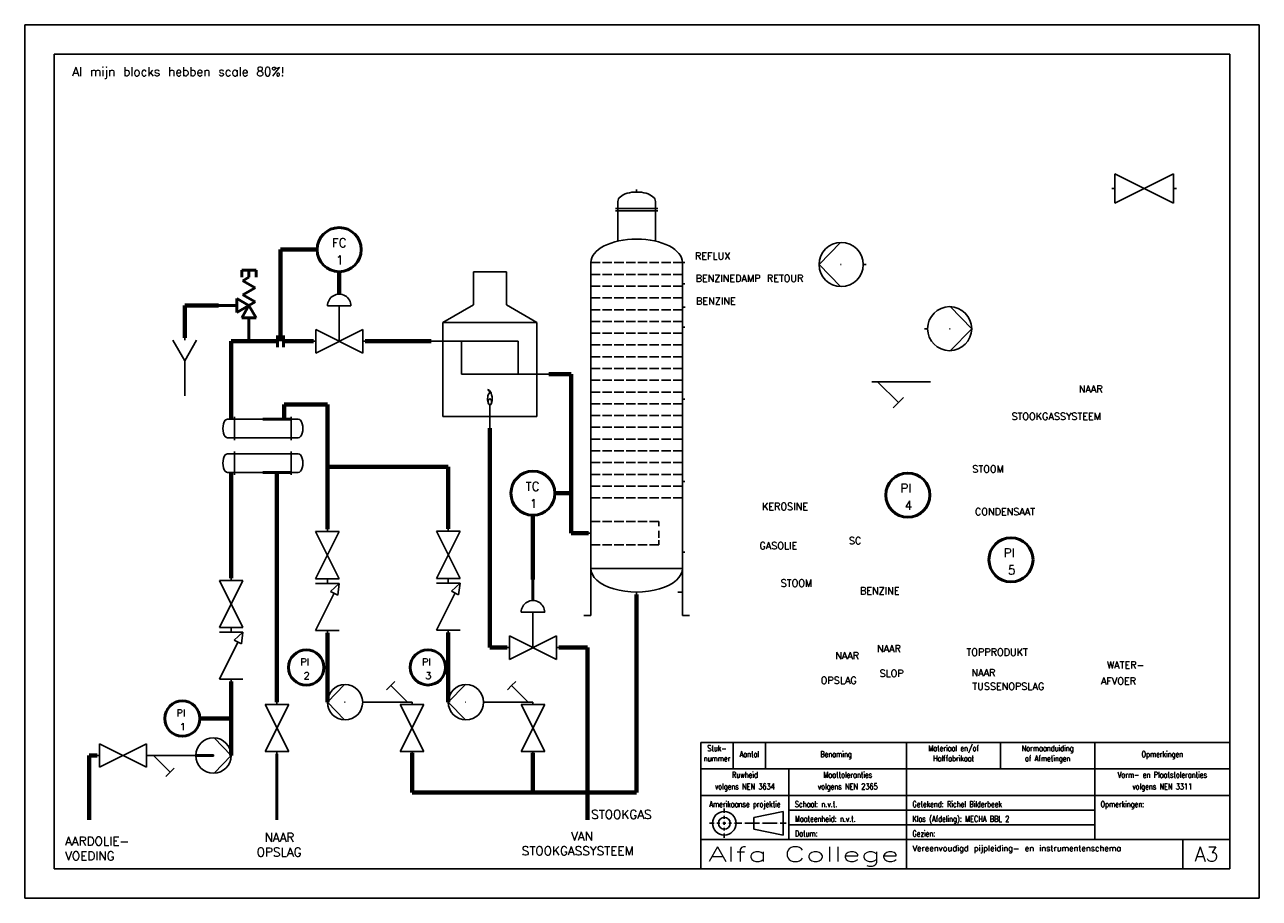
# Model space of a CAD drawing. Extents: x 0 to 420, y 0 to 297.
import ezdxf
from ezdxf.enums import TextEntityAlignment as Align

# ---------------------------------------------------------------- set-up
doc = ezdxf.new("R2010")
doc.units = 0
doc.header["$MEASUREMENT"] = 0
doc.layers.get('0').update_dxf_attribs({"linetype": 'CONTINUOUS'})
for name, color, linetype in [('KADER25', 3, 'CONTINUOUS'), ('KADER50', 7, 'CONTINUOUS'), ('KADER70', 5, 'CONTINUOUS'), ('T25', 3, 'CONTINUOUS'), ('T70', 5, 'CONTINUOUS')]:
    doc.layers.add(name, color=color, linetype=linetype)
for name, color, linetype, lineweight in [('Omtrekslijn', 7, 'CONTINUOUS', 50), ('Proceslijn', 5, 'CONTINUOUS', 70), ('Tekst', 3, 'CONTINUOUS', 35)]:
    doc.layers.add(name, color=color, linetype=linetype, lineweight=lineweight)
doc.styles.add('KADER1', font='SIMPLEX.SHX', dxfattribs={"height": 5})
doc.styles.add('KADER2', font='SIMPLEX.shx', dxfattribs={"width": 0.7, "height": 2})
doc.styles.get("Standard").update_dxf_attribs({"font": 'TXT.shx', "height": 3})

# ---------------------------------------------------------------- blocks, each defined once
blk = doc.blocks.new('04_NenPomp')
at = {"layer": 'KADER25', "color": 0}
for p, q in [((15, 0), (7.74, 7.5)), ((0, 0), (-1, 0)), ((7.5, 0), (7.74, 0)), ((7.74, 0), (7.5, 0)), ((7.5, 0), (7.5, 0)), ((7.5, 0), (7.5, 0)), ((7.74, -7.5), (15, 0)), ((15, 0), (15, 0))]:
    blk.add_line(p, q, dxfattribs=at)
blk.add_circle((7.5, 0), 7.5, dxfattribs=at)
blk = doc.blocks.new('04_NenWarmtewisselaar')
at = {"layer": 'KADER25', "color": 0}
for p, q in [((-12, 8), (-15, 8)), ((-12, 8), (-12, 9)), ((12, 8), (-12, 8)), ((-12, 8), (-12, 0)), ((12, 8), (12, 9)), ((12, 0), (12, 8)), ((12, 8), (15, 8)), ((-12, 0), (-15, 0)), ((-12, 0), (12, 0)), ((-12, 0), (-12, -1)), ((12, 0), (12, 0)), ((12, 0), (15, 0)), ((12, 0), (12, -1))]:
    blk.add_line(p, q, dxfattribs=at)
for centre, major_axis in [((-15, 4), (0, 4)), ((15, 4), (0, -4))]:
    blk.add_ellipse(centre, major_axis=major_axis, ratio=0.5, start_param=0, end_param=3.141593, dxfattribs=at)
blk = doc.blocks.new('04_NenFornuis')
at = {"layer": 'KADER25', "color": 0}
for p, q in [((-7.01, 47.5), (-7.01, 61.5)), ((7.01, 61.5), (-7.01, 61.5)), ((7.01, 47.5), (7.01, 61.5)), ((-20, 40), (-7.01, 47.5)), ((20, 40), (7.01, 47.5)), ((-20, 0), (-20, 40)), ((-20, 40), (20, 40)), ((20, 40), (20, 0)), ((-20, 32), (-25, 32)), ((-20, 32), (12, 32)), ((-12, 18), (-12, 32)), ((12, 32), (12, 18)), ((12, 18), (-12, 18)), ((12, 18), (20, 18)), ((20, 18), (25, 18)), ((20, 0), (-20, 0)), ((0, 0), (0, 5)), ((0, 0), (0, -5))]:
    blk.add_line(p, q, dxfattribs=at)
for centre, major_axis, ratio, start_param, end_param in [((-0.49, 8.22), (0.49, -3.22), 0.442287, 0, 3.141593), ((-0.49, 9.47), (-0.49, 1.97), 0.356881, 4.885896, 6.283185), ((0, 7.5), (0, -2.5), 0.395368, 3.027106, 6.283185)]:
    blk.add_ellipse(centre, major_axis=major_axis, ratio=ratio, start_param=start_param, end_param=end_param, dxfattribs=at)
blk.add_ellipse((0, 6.25), major_axis=(0, -1.25), ratio=0.59927, dxfattribs=at)
blk = doc.blocks.new('04_Klep')
at = {"layer": 'KADER25', "color": 0}
for p, q in [((1, 5), (1, 0)), ((1, -5), (21, 5)), ((21, -5), (1, 5)), ((21, 0), (21, 5)), ((1, 0), (0, 0)), ((1, 0), (1, -5)), ((22, 0), (21, 0)), ((21, 0), (21, -5))]:
    blk.add_line(p, q, dxfattribs=at)
blk = doc.blocks.new('04_Y_filter')
at = {"layer": 'KADER25', "color": 0}
for p, q in [((1, 0), (-1, 0)), ((19, 0), (1, 0)), ((1, 0), (8.07, -7.07)), ((8.07, -7.07), (6.3, -8.84)), ((8.07, -7.07), (9.84, -5.3))]:
    blk.add_line(p, q, dxfattribs=at)
blk = doc.blocks.new('04_KlepMetRegelaar')
at = {"layer": 'KADER25', "color": 0}
for p, q in [((11, 15), (6, 15)), ((11, 0), (11, 15)), ((11, 15), (16, 15)), ((1, 0), (0, 0)), ((1, 5), (1, 0)), ((1, -5), (21, 5)), ((21, -5), (1, 5)), ((1, 0), (1, -5)), ((21, 0), (21, 5)), ((22, 0), (21, 0)), ((21, 0), (21, -5))]:
    blk.add_line(p, q, dxfattribs=at)
blk.add_ellipse((11, 15), major_axis=(5, 0), ratio=1, start_param=0, end_param=3.141593, dxfattribs=at)
blk = doc.blocks.new('04_Terugslagklep')
at = {"layer": 'KADER25', "color": 0}
for p, q in [((1, 0), (0, 0)), ((1, 5), (1, 0)), ((16.8, -2.9), (1, 5)), ((1, 0), (1, -5)), ((21, 0), (21, 5)), ((22, 0), (21, 0)), ((21, 0), (21, -5)), ((17.59, -1.34), (16.04, -4.39)), ((21, -5), (16.04, -4.39)), ((21, -5), (17.59, -1.34))]:
    blk.add_line(p, q, dxfattribs=at)
blk = doc.blocks.new('04_Funnel')
at = {"layer": 'KADER25', "color": 0}
for p, q in [((0, -1), (0, 0)), ((0, -9.66), (-5, -1)), ((0, -9.66), (5, -1)), ((0, -9.66), (0, -24.66))]:
    blk.add_line(p, q, dxfattribs=at)
blk = doc.blocks.new('04_Kolom')
at = {"layer": 'KADER25', "color": 0}
for p, q in [((0, 170), (0, 171)), ((-8, 163), (-9, 163)), ((-8, 166), (-8, 149.12)), ((-8, 166), (-8, 163)), ((-8, 163), (8, 163)), ((-8, 163), (-8, 162)), ((8, 166), (8, 149.12)), ((8, 163), (9, 163)), ((-8, 162), (-9, 162)), ((-8, 162), (8, 162)), ((8, 162), (9, 162)), ((-19.5, 10), (-19.5, 140)), ((-19.5, 140), (-15.5, 140)), ((-14.5, 140), (-10.5, 140)), ((-9.5, 140), (-5.5, 140)), ((-4.5, 140), (-0.5, 140)), ((0.5, 140), (4.5, 140)), ((5.5, 140), (9.5, 140)), ((10.5, 140), (14.5, 140)), ((15.5, 140), (19.5, 140)), ((19.5, 10), (19.5, 140)), ((19.5, 140), (20.5, 140)), ((-19.5, 135), (-15.5, 135)), ((-14.5, 135), (-10.5, 135)), ((-9.5, 135), (-5.5, 135)), ((-4.5, 135), (-0.5, 135)), ((0.5, 135), (4.5, 135)), ((5.5, 135), (9.5, 135)), ((10.5, 135), (14.5, 135)), ((15.5, 135), (19.5, 135)), ((-19.5, 130), (-15.5, 130)), ((-14.5, 130), (-10.5, 130)), ((-9.5, 130), (-5.5, 130)), ((-4.5, 130), (-0.5, 130)), ((0.5, 130), (4.5, 130)), ((5.5, 130), (9.5, 130)), ((10.5, 130), (14.5, 130)), ((15.5, 130), (19.5, 130)), ((19.5, 130), (19.5, 131)), ((19.5, 131), (20.5, 131)), ((-19.5, 125), (-15.5, 125)), ((-14.5, 125), (-10.5, 125)), ((-9.5, 125), (-5.5, 125)), ((-4.5, 125), (-0.5, 125)), ((0.5, 125), (4.5, 125)), ((5.5, 125), (9.5, 125)), ((10.5, 125), (14.5, 125)), ((15.5, 125), (19.5, 125)), ((19.5, 120), (19.57, 121)), ((19.57, 121), (20.57, 121)), ((-19.5, 120), (-15.5, 120)), ((-14.5, 120), (-10.5, 120)), ((-9.5, 120), (-5.5, 120)), ((-4.5, 120), (-0.5, 120)), ((0.5, 120), (4.5, 120)), ((5.5, 120), (9.5, 120)), ((10.5, 120), (14.5, 120)), ((15.5, 120), (19.5, 120)), ((-19.5, 115), (-15.5, 115)), ((-14.5, 115), (-10.5, 115)), ((-9.5, 115), (-5.5, 115)), ((-4.5, 115), (-0.5, 115)), ((0.5, 115), (4.5, 115)), ((5.5, 115), (9.5, 115)), ((10.5, 115), (14.5, 115)), ((15.5, 115), (19.5, 115)), ((19.5, 110), (19.5, 112.5)), ((19.5, 112.5), (20.5, 112.5)), ((-19.5, 110), (-15.5, 110)), ((-19.5, 105), (-15.5, 105)), ((-14.5, 110), (-10.5, 110)), ((-14.5, 105), (-10.5, 105)), ((-9.5, 110), (-5.5, 110)), ((-9.5, 105), (-5.5, 105)), ((-4.5, 110), (-0.5, 110)), ((-4.5, 105), (-0.5, 105)), ((0.5, 110), (4.5, 110)), ((0.5, 105), (4.5, 105)), ((5.5, 110), (9.5, 110)), ((5.5, 105), (9.5, 105)), ((10.5, 110), (14.5, 110)), ((10.5, 105), (14.5, 105)), ((15.5, 110), (19.5, 110)), ((15.5, 105), (19.5, 105)), ((-19.5, 100), (-15.5, 100)), ((-14.5, 100), (-10.5, 100)), ((-9.5, 100), (-5.5, 100)), ((-4.5, 100), (-0.5, 100)), ((0.5, 100), (4.5, 100)), ((5.5, 100), (9.5, 100)), ((10.5, 100), (14.5, 100)), ((15.5, 100), (19.5, 100)), ((-19.5, 95), (-15.5, 95)), ((-14.5, 95), (-10.5, 95)), ((-9.5, 95), (-5.5, 95)), ((-4.5, 95), (-0.5, 95)), ((0.5, 95), (4.5, 95)), ((5.5, 95), (9.5, 95)), ((10.5, 95), (14.5, 95)), ((15.5, 95), (19.5, 95)), ((-19.5, 90), (-15.5, 90)), ((-14.5, 90), (-10.5, 90)), ((-9.5, 90), (-5.5, 90)), ((-4.5, 90), (-0.5, 90)), ((0.5, 90), (4.5, 90)), ((5.5, 90), (9.5, 90)), ((10.5, 90), (14.5, 90)), ((15.5, 90), (19.5, 90)), ((-19.5, 85), (-15.5, 85)), ((-14.5, 85), (-10.5, 85)), ((-9.5, 85), (-5.5, 85)), ((-4.5, 85), (-0.5, 85)), ((0.5, 85), (4.5, 85)), ((5.5, 85), (9.5, 85)), ((10.5, 85), (14.5, 85)), ((15.5, 85), (19.5, 85)), ((-19.5, 80), (-15.5, 80)), ((-14.5, 80), (-10.5, 80)), ((-9.5, 80), (-5.5, 80)), ((-4.5, 80), (-0.5, 80)), ((0.5, 80), (4.5, 80)), ((5.5, 80), (9.5, 80)), ((10.5, 80), (14.5, 80)), ((15.5, 80), (19.5, 80)), ((19.5, 80), (19.5, 82)), ((19.5, 82), (20.5, 82)), ((-19.5, 75), (-15.5, 75)), ((-14.5, 75), (-10.5, 75)), ((-9.5, 75), (-5.5, 75)), ((-4.5, 75), (-0.5, 75)), ((0.5, 75), (4.5, 75)), ((5.5, 75), (9.5, 75)), ((10.5, 75), (14.5, 75)), ((15.5, 75), (19.5, 75)), ((-19.5, 70), (-15.5, 70)), ((-14.5, 70), (-10.5, 70)), ((-9.5, 70), (-5.5, 70)), ((-4.5, 70), (-0.5, 70)), ((0.5, 70), (4.5, 70)), ((5.5, 70), (9.5, 70)), ((10.5, 70), (14.5, 70)), ((15.5, 70), (19.5, 70)), ((-19.5, 65), (-15.5, 65)), ((-14.5, 65), (-10.5, 65)), ((-9.5, 65), (-5.5, 65)), ((-4.5, 65), (-0.5, 65)), ((0.5, 65), (4.5, 65)), ((5.5, 65), (9.5, 65)), ((10.5, 65), (14.5, 65)), ((15.5, 65), (19.5, 65)), ((-19.5, 60), (-15.5, 60)), ((-14.5, 60), (-10.5, 60)), ((-9.5, 60), (-5.5, 60)), ((-4.5, 60), (-0.5, 60)), ((0.5, 60), (4.5, 60)), ((5.5, 60), (9.5, 60)), ((10.5, 60), (14.5, 60)), ((15.5, 60), (19.5, 60)), ((-19.5, 55), (-15.5, 55)), ((-14.5, 55), (-10.5, 55)), ((-9.5, 55), (-5.5, 55)), ((-4.5, 55), (-0.5, 55)), ((0.5, 55), (4.5, 55)), ((5.5, 55), (9.5, 55)), ((10.5, 55), (14.5, 55)), ((15.5, 55), (19.5, 55)), ((-19.5, 50), (-15.5, 50)), ((-14.5, 50), (-10.5, 50)), ((-9.5, 50), (-5.5, 50)), ((-4.5, 50), (-0.5, 50)), ((0.5, 50), (4.5, 50)), ((5.5, 50), (9.5, 50)), ((10.5, 50), (14.5, 50)), ((15.5, 50), (19.5, 50)), ((-19.5, 45), (-15.5, 45)), ((-14.5, 45), (-10.5, 45)), ((-9.5, 45), (-5.5, 45)), ((-4.5, 45), (-0.5, 45)), ((0.5, 45), (4.5, 45)), ((5.5, 45), (9.5, 45)), ((10.5, 45), (14.5, 45)), ((15.5, 45), (19.5, 45)), ((19.5, 45), (19.5, 47)), ((19.5, 47), (20.5, 47)), ((-19.5, 40), (-15.5, 40)), ((-19.5, 40), (-19.5, 25)), ((-14.5, 40), (-10.5, 40)), ((-9.5, 40), (-5.5, 40)), ((-4.5, 40), (-0.5, 40)), ((0.5, 40), (4.5, 40)), ((5.5, 40), (9.5, 40)), ((10.5, 40), (14.5, 40)), ((15.5, 40), (19.5, 40)), ((-19.5, 25), (-19.5, 30)), ((-19.5, 30), (-15.5, 30)), ((-14.5, 30), (-10.5, 30)), ((-9.5, 30), (-5.5, 30)), ((-4.5, 30), (-0.5, 30)), ((0.5, 30), (4.5, 30)), ((5.5, 30), (9.5, 30)), ((9.5, 30), (9.5, 28)), ((-19.5, 25), (-20.5, 25)), ((9.5, 23), (9.5, 26)), ((9.5, 20), (9.5, 22)), ((-19.5, 20), (-15.5, 20)), ((-14.5, 20), (-10.5, 20)), ((-9.5, 20), (-5.5, 20)), ((-4.5, 20), (-0.5, 20)), ((0.5, 20), (4.5, 20)), ((5.5, 20), (9.5, 20)), ((19.5, 10), (19.5, 17)), ((19.5, 17), (20.5, 17)), ((-19.5, 10), (19.5, 10)), ((-19.5, 10), (-19.5, -10)), ((19.5, 10), (19.5, -10)), ((0, 0), (0, -1)), ((19.5, 0), (17.5, 0)), ((-19.5, -10), (-22.5, -10)), ((19.5, -10), (22.5, -10))]:
    blk.add_line(p, q, dxfattribs=at)
for centre, major_axis, ratio, start_param, end_param in [((0, 166), (8, 0), 0.5, 0, 3.141593), ((0, 140), (-19.5, 0), 0.512821, 3.141593, 6.283185), ((0, 10), (-19.5, 0), 0.512821, 0, 3.141593)]:
    blk.add_ellipse(centre, major_axis=major_axis, ratio=ratio, start_param=start_param, end_param=end_param, dxfattribs=at)
blk = doc.blocks.new('04_Overdrukventiel_2')
at = {"color": 0}
for p, q in [((-3, 27.2), (-3, 30.2)), ((-3, 30.2), (0, 30.2)), ((-2.6, 25.7), (0, 27.2)), ((0, 27.2), (0, 30.2)), ((0, 30.2), (3, 30.2)), ((3, 30.2), (3, 27.2)), ((2.6, 22.7), (-2.6, 25.7)), ((-2.6, 19.7), (2.6, 22.7)), ((-5.2, 18.2), (0, 15.2)), ((-5.2, 12.2), (-5.2, 18.2)), ((2.6, 16.7), (-2.6, 19.7)), ((2.6, 16.7), (0, 15.2)), ((-15.2, 15.2), (-5.2, 15.2)), ((0, 15.2), (-5.2, 12.2)), ((-3, 10), (0, 15.2)), ((0, 15.2), (3, 10)), ((3, 10), (-3, 10)), ((0, 0), (0, 10))]:
    blk.add_line(p, q, dxfattribs=at)

msp = doc.modelspace()

# ---------------------------------------------------------------- linework, layer by layer
at = {"layer": 'KADER25'}
for p, q in [((0, 0), (0, 297)), ((0, 297), (420, 297)), ((420, 297), (420, 0)), ((238, 29), (238, 30.5)), ((258, 29.5), (248, 27.5)), ((258, 25.5), (258, 29.5)), ((260, 30), (364, 30)), ((234.5, 25.5), (233, 25.5)), ((234.97, 25.5), (234.97, 25.5)), ((235, 25.5), (235, 25.5)), ((236.5, 25.5), (235.5, 25.5)), ((237, 25.5), (237, 25.5)), ((238, 25.5), (237.5, 25.5)), ((238, 28.5), (238, 28.5)), ((238, 27), (238, 28)), ((238, 26.5), (238, 26.5)), ((238, 25), (238, 26)), ((238, 25.5), (238.5, 25.5)), ((239, 25.5), (239, 25.5)), ((239.5, 25.5), (240.5, 25.5)), ((241, 25.5), (241, 25.5)), ((241.5, 25.5), (244, 25.5)), ((244.5, 25.5), (244.5, 25.5)), ((245, 25.5), (250, 25.5)), ((247, 25.5), (247, 25.5)), ((248, 27.5), (248, 25.5)), ((248, 23.5), (248, 25.5)), ((250.5, 25.5), (250.5, 25.5)), ((250.5, 25.5), (250.5, 25.5)), ((251, 25.5), (256, 25.5)), ((256.5, 25.5), (256.5, 25.5)), ((257, 25.5), (259, 25.5)), ((258, 25.5), (258, 21.5)), ((238, 24.5), (238, 24.5)), ((238, 24), (238, 23)), ((238, 22.5), (238, 22.5)), ((238, 22), (238, 20.5)), ((258, 21.5), (248, 23.5)), ((260, 25), (364, 25)), ((420, 0), (0, 0))]:
    msp.add_line(p, q, dxfattribs=at)
for radius in [4, 2]:
    msp.add_circle((238, 25.5), radius, dxfattribs=at)
at = {"layer": 'KADER50'}
for p, q in [((230, 10), (230, 53)), ((230, 53), (410, 53)), ((241, 53), (241, 44)), ((252, 53), (252, 44)), ((300, 53), (300, 20)), ((332, 53), (332, 44)), ((364, 53), (364, 20)), ((230, 44), (410, 44)), ((260, 44), (260, 20)), ((230, 35), (410, 35)), ((230, 20), (410, 20)), ((300, 10), (300, 20)), ((394, 10), (394, 20))]:
    msp.add_line(p, q, dxfattribs=at)
at = {"layer": 'KADER70'}
for p, q in [((10, 10), (10, 287)), ((10, 287), (410, 287)), ((410, 287), (410, 10)), ((410, 53), (410, 10)), ((410, 10), (10, 10))]:
    msp.add_line(p, q, dxfattribs=at)
at = {"layer": 'Omtrekslijn'}
for p, q in [((86.05, 189.38), (86.05, 191.38)), ((86.05, 189.38), (86.05, 187.38)), ((88.05, 189.38), (88.05, 191.38)), ((88.05, 191.38), (88.05, 187.38)), ((90.62, 162.93), (81.02, 162.93)), ((81.02, 162.93), (85.82, 162.93)), ((85.82, 162.93), (90.62, 162.93)), ((90.62, 162.93), (88.22, 162.93)), ((90.62, 144.75), (81.02, 144.75)), ((81.02, 144.75), (85.82, 144.75)), ((172.9, 101.23), (172.9, 108.42)), ((102.98, 78.46), (101.78, 78.46)), ((144.1, 78.51), (143.16, 78.51)), ((64.22, 48.53), (58.22, 48.53)), ((85.82, 49.07), (85.82, 26.71))]:
    msp.add_line(p, q, dxfattribs=at)
for centre, radius in [((107, 220.53), 7.5), ((172.9, 137.7), 7.5), ((300.43, 137.09), 7.5), ((335.52, 115.1), 7.5), ((95.78, 78.46), 6), ((137.16, 78.51), 6), ((53.63, 61.11), 6)]:
    msp.add_circle(centre, radius, dxfattribs=at)
at = {"layer": 'Proceslijn'}
for p, q in [((87.05, 189.38), (87.05, 220.53)), ((87.05, 220.53), (99.5, 220.53)), ((107, 205.38), (107, 213.03)), ((65.98, 201.53), (54.45, 201.53)), ((54.45, 201.53), (54.45, 190.5)), ((70.22, 162.93), (70.22, 189.38)), ((70.22, 189.38), (86.05, 189.38)), ((88.05, 189.38), (98.2, 189.38)), ((115.8, 189.38), (138.25, 189.38)), ((185.9, 178.18), (178.25, 178.18)), ((185.9, 124.12), (185.9, 178.18)), ((88.22, 162.93), (88.22, 167.86)), ((88.22, 167.86), (102.98, 167.86)), ((102.98, 167.86), (102.98, 125.45)), ((158.25, 159.78), (158.25, 85.23)), ((70.22, 108.89), (70.22, 144.75)), ((85.82, 144.75), (85.82, 66.67)), ((102.98, 146.65), (144.1, 146.65)), ((144.1, 146.65), (144.1, 125.57)), ((185.9, 137.7), (180.4, 137.7)), ((172.9, 108.42), (172.9, 130.2)), ((191.78, 124.12), (185.9, 124.12)), ((208.18, 35.99), (208.18, 103.32)), ((102.98, 90.25), (102.98, 66.66)), ((144.1, 66.66), (144.1, 90.37)), ((158.25, 85.23), (164.1, 85.23)), ((181.7, 85.23), (191.42, 85.23)), ((191.42, 85.23), (191.42, 26.71)), ((70.22, 48.53), (70.22, 73.69)), ((70.22, 61.11), (59.63, 61.11)), ((24.62, 48.53), (21.95, 48.53)), ((21.95, 48.53), (21.95, 26.71)), ((131.78, 49.46), (131.78, 35.99)), ((172.9, 49.46), (172.9, 35.99)), ((131.78, 35.99), (208.18, 35.99))]:
    msp.add_line(p, q, dxfattribs=at)

# ---------------------------------------------------------------- block references
at = {"layer": 'Omtrekslijn'}
for name, p in [('04_Klep', (369.83, 241.28)), ('04_NenPomp', (307.15, 193.66)), ('04_Y_filter', (289.16, 175.58))]:
    msp.add_blockref(name, p, dxfattribs=at)
at = {"layer": 'Omtrekslijn', "xscale": 0.8, "yscale": 0.8, "zscale": 0.8}
for name, p in [('04_Kolom', (208.18, 104.12)), ('04_Overdrukventiel_2', (76.3, 189.38)), ('04_NenFornuis', (158.25, 163.78)), ('04_KlepMetRegelaar', (98.2, 189.38)), ('04_Funnel', (54.45, 190.5)), ('04_NenWarmtewisselaar', (81.02, 156.53)), ('04_NenWarmtewisselaar', (81.02, 144.75)), ('04_KlepMetRegelaar', (164.1, 85.23)), ('04_Klep', (24.62, 48.53)), ('04_NenPomp', (58.22, 48.53))]:
    msp.add_blockref(name, p, dxfattribs=at)
at = {"layer": 'Omtrekslijn', "rotation": 180}
msp.add_blockref('04_NenPomp', (285.27, 215.45), dxfattribs=at)
at = {"layer": 'Omtrekslijn', "xscale": 0.8, "yscale": 0.8, "zscale": 0.8}
for name, p, rotation in [('04_Klep', (102.98, 107.85), 90), ('04_Klep', (144.1, 107.97), 90), ('04_Klep', (70.22, 91.29), 90), ('04_Terugslagklep', (102.98, 90.25), 90), ('04_Terugslagklep', (144.1, 90.37), 90), ('04_Terugslagklep', (70.22, 73.69), 90), ('04_NenPomp', (114.98, 66.66), 180), ('04_NenPomp', (156.1, 66.66), 180), ('04_Y_filter', (172.1, 66.66), 180), ('04_Klep', (85.82, 49.07), 90), ('04_Klep', (131.78, 49.06), 90), ('04_Klep', (172.9, 49.06), 90)]:
    msp.add_blockref(name, p, dxfattribs=dict(at, rotation=rotation))
at = {"layer": 'Proceslijn', "xscale": 0.8, "yscale": 0.8, "zscale": 0.8, "rotation": 180}
msp.add_blockref('04_Y_filter', (130.98, 66.66), dxfattribs=at)
at = {"layer": 'Proceslijn', "xscale": 0.8, "yscale": 0.8, "zscale": 0.8}
msp.add_blockref('04_Y_filter', (43.02, 48.53), dxfattribs=at)

# ---------------------------------------------------------------- texts
at = {"layer": 'KADER25'}
msp.add_text('Al mijn blocks hebben scale 80%%%!', height=3, dxfattribs=at).set_placement((16.19, 279.55))
at = {"layer": 'Omtrekslijn'}
for s, p in [('PI', (297.93, 137.91)), (' 4', (296.68, 132.09)), ('PI', (333.03, 115.93)), (' 5', (331.78, 110.1))]:
    msp.add_text(s, height=3, dxfattribs=at).set_placement(p)
at = {"layer": 'T25', "style": 'KADER2', "width": 0.7}
for s, p in [('Stuk-', (235.5, 50)), ('Materiaal en/of', (316, 50)), ('Normaanduiding', (348, 50)), ('nummer', (235.5, 46.57)), ('Aantal', (246.5, 48)), ('Benaming', (276, 48)), ('Halffabrikaat', (316, 46.57)), ('of Afmetingen', (348, 46.57)), ('Opmerkingen', (387, 48)), ('Ruwheid', (245, 41)), ('Maattoleranties', (280, 41)), ('Vorm- en Plaatstoleranties', (387, 41)), ('volgens NEN 3634', (245, 37)), ('volgens NEN 2365', (280, 37)), ('volgens NEN 3311', (387, 37)), ('Amerikaanse projektie', (245, 31))]:
    msp.add_text(s, height=2, dxfattribs=at).set_placement(p, align=Align.CENTER)
for s, p in [('Schaal: n.v.t.', (262, 31)), ('Getekend: Richel Bilderbeek', (302, 31)), ('Opmerkingen:', (366, 31)), ('Maateenheid: n.v.t.', (262, 26)), ('Klas (Afdeling): MECHA BBL 2', (302, 26)), ('Datum:', (262, 21)), ('Gezien:', (302, 21))]:
    msp.add_text(s, height=2, dxfattribs=at).set_placement(p)
at = {"layer": 'T25'}
msp.add_text('Vereenvoudigd pijpleiding- en instrumentenschema', height=2, dxfattribs=at).set_placement((302, 16))
at = {"layer": 'T70', "style": 'KADER1', "width": 1.475676}
msp.add_text('Alfa College', height=5, dxfattribs=at).set_placement((232.5, 12.5), (297.5, 12.5), align=Align.FIT)
at = {"layer": 'T70'}
msp.add_text('A3', height=5, dxfattribs=at).set_placement((402, 15), align=Align.MIDDLE)
at = {"layer": 'Tekst'}
for s, height, p in [('FC', 3, (104.51, 221.35)), (' 1', 3, (103.25, 215.53)), ('REFLUX', 2.4, (228.01, 217.19)), ('BENZINEDAMP RETOUR', 2.4, (228.22, 209.53)), ('BENZINE', 2.4, (228.39, 201.91)), ('NAAR', 2.4, (358.6, 171.96)), ('STOOKGASSYSTEEM', 2.4, (335.71, 162.7)), ('STOOM', 2.4, (322.38, 144.74)), ('TC', 3, (170.41, 138.53)), (' 1', 3, (169.15, 132.7)), ('KEROSINE', 2.4, (250.83, 132)), ('CONDENSAAT', 2.4, (323.25, 130.26)), ('SC', 2.4, (280.38, 120.42)), ('GASOLIE', 2.4, (249.96, 118.68)), ('STOOM', 2.4, (257.2, 105.94)), ('BENZINE', 2.4, (284.14, 103.33)), ('NAAR', 2.4, (289.94, 83.64)), ('TOPPRODUKT', 2.4, (320.36, 82.48)), ('PI', 2.4, (93.79, 79.12)), ('PI', 2.4, (135.17, 79.17)), ('NAAR', 2.4, (275.74, 81.32)), ('WATER-', 2.4, (368.16, 78.13)), (' 2', 2.4, (92.79, 74.46)), (' 3', 2.4, (134.17, 74.51)), ('SLOP', 2.4, (290.81, 75.24)), ('NAAR', 2.4, (322.1, 75.53)), ('OPSLAG', 2.4, (270.82, 72.92)), ('TUSSENOPSLAG', 2.4, (322.38, 70.89)), ('AFVOER', 2.4, (366.13, 72.63)), ('PI', 2.4, (51.64, 61.77)), (' 1', 2.4, (50.63, 57.11)), ('STOOKGAS', 3, (192.71, 27)), (' NAAR ', 3, (78.92, 19.21)), ('VAN', 3, (185.84, 19.63)), ('AARDOLIE-', 3, (13.73, 17.92)), ('OPSLAG', 3, (78.92, 14.21)), ('STOOKGASSYSTEEM', 3, (169.1, 14.63)), ('VOEDING', 3, (13.73, 12.92))]:
    msp.add_text(s, height=height, dxfattribs=at).set_placement(p)

doc.saveas('drawing.dxf')
